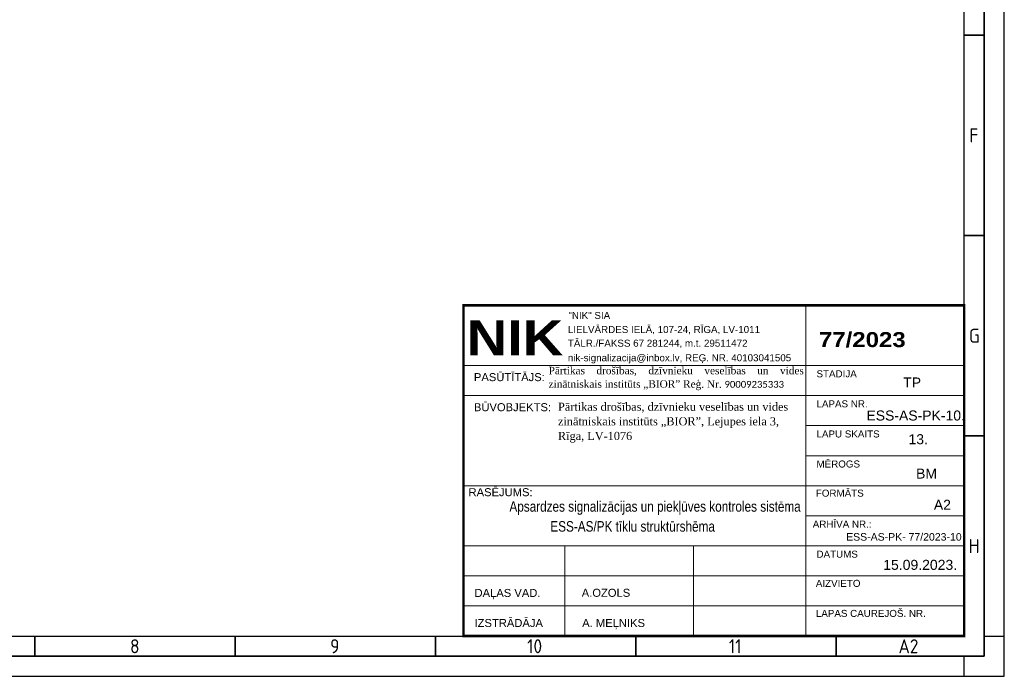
# Model space of a CAD drawing. Header units: millimetres. Extents: x -1662057 to -197461, y -941126 to 63888.
# Tile 26 of 209: x -1581906 to -1548560, y -779078 to -756842. Entities that reach past the tile are written whole.
import ezdxf

# ---------------------------------------------------------------- set-up
doc = ezdxf.new("R2010")
doc.units = ezdxf.units.MM
for name, color, linetype, lineweight in [('00_rāmis', 7, 'CONTINUOUS', 18), ('00_text_rakstlaukums', 7, 'CONTINUOUS', 18), ('00_tieva', 7, 'CONTINUOUS', 15), ('Titlebox', 7, 'CONTINUOUS', 9)]:
    doc.layers.add(name, color=color, linetype=linetype, lineweight=lineweight)
doc.layers.add('PDF_Geometry', color=7, linetype='CONTINUOUS')
doc.layers.add('Rasējuma lapa', color=7, linetype='CONTINUOUS')
doc.styles.add('Arial_baltic', font='arial.ttf')
doc.styles.add('Bold', font='ariblk.ttf', dxfattribs={"height": 60})
doc.styles.add('Calibri', font='calibri.ttf')
doc.styles.add('ISO', font='iso')

# ---------------------------------------------------------------- blocks, each defined once
blk = doc.blocks.new('A2_L')
at = {"layer": 'Rasējuma lapa'}
for p, q in [((0, 0), (0, 420)), ((-5, 10), (0, 10)), ((-10, 0), (-10, 5)), ((-594, 0), (0, 0))]:
    blk.add_line(p, q, dxfattribs=at)
at = {"layer": 'Rasējuma lapa', "lineweight": 35}
for p, q in [((-5, 5), (-5, 415)), ((-5, 160), (-10, 160)), ((-5, 110), (-10, 110)), ((-5, 60), (-10, 60)), ((-242, 5), (-242, 10)), ((-192, 5), (-192, 10)), ((-142, 5), (-142, 10)), ((-92, 5), (-92, 10)), ((-42, 5), (-42, 10)), ((-579, 5), (-5, 5))]:
    blk.add_line(p, q, dxfattribs=at)
at = {"layer": 'Rasējuma lapa', "lineweight": 30}
for p, q in [((-10, 10), (-10, 410)), ((-574, 10), (-10, 10))]:
    blk.add_line(p, q, dxfattribs=at)
at = {"layer": 'Rasējuma lapa', "style": 'ISO'}
for s, p in [('F', (-8.72, 133.25)), ('G', (-8.81, 83.25)), ('H', (-8.9, 30.75)), ('8', (-218.23, 5.75)), ('9', (-168.28, 5.75)), ('10', (-119.1, 5.75)), ('11', (-68.75, 5.75)), ('A2', (-26.41, 5.75))]:
    blk.add_text(s, height=3.5, dxfattribs=at).set_placement(p)
blk = doc.blocks.new('*U1302')
at = {"layer": 'Rasējuma lapa'}
blk.add_blockref('A2_L', (0, 0), dxfattribs=at)

msp = doc.modelspace()

# ---------------------------------------------------------------- linework, layer by layer
at = {"layer": '00_rāmis'}
for p, q in [((-1549919.12547, -766516.72257), (-1566878.21689, -766516.72252)), ((-1549919.12232, -766516.72257), (-1566878.21374, -766516.72252))]:
    msp.add_line(p, q, dxfattribs=at)
at = {"layer": '00_rāmis', "const_width": 84.79564}
msp.add_lwpolyline([(-1566878.22424, -777713.79019), (-1549919.12232, -777713.79019), (-1549919.12232, -766516.72257), (-1566878.22424, -766516.72257)], close=True, dxfattribs=at)
at = {"layer": '00_tieva'}
for p, q in [((-1555277.78495, -777713.79247), (-1555277.78495, -766516.72252)), ((-1549919.12547, -768552.64209), (-1566878.21565, -768552.62639)), ((-1555277.79416, -777713.79247), (-1555277.79416, -768552.64209)), ((-1566878.2166, -769571.31008), (-1549919.13468, -769571.31008)), ((-1549919.12547, -770589.68687), (-1555277.79416, -770589.68685)), ((-1555277.79416, -771608.35981), (-1549919.13468, -771608.35981)), ((-1549919.12547, -772625.60638), (-1566878.22027, -772625.60633)), ((-1555277.79416, -773644.27932), (-1549919.13468, -773644.27932)), ((-1566878.22171, -774661.52584), (-1549919.12547, -774661.52589)), ((-1566878.22171, -774661.52584), (-1549919.12547, -774661.52589)), ((-1563446.57429, -777713.79086), (-1563446.57429, -774661.52584)), ((-1559083.42822, -777713.79199), (-1559083.42822, -774661.52584)), ((-1555548.1696, -775679.05769), (-1566878.22248, -775679.05769)), ((-1566878.22171, -775679.05769), (-1549919.12547, -775679.05774)), ((-1555548.1696, -775679.05769), (-1566742.54485, -775679.05769)), ((-1555548.1696, -776696.58954), (-1566878.22248, -776696.58954)), ((-1549919.12547, -776696.58959), (-1566742.54485, -776696.58954))]:
    msp.add_line(p, q, dxfattribs=at)
at = {"layer": 'PDF_Geometry', "lineweight": 9}
msp.add_lwpolyline([(-1566528.86065, -766497.91392), (-1549916.38746, -766497.91392)], dxfattribs=at)

# ---------------------------------------------------------------- block references
at = {"layer": 'Rasējuma lapa', "xscale": 135.6730224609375, "yscale": 135.6730224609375, "zscale": 135.6730224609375}
msp.add_blockref('*U1302', (-1548560.09211, -779077.99725), dxfattribs=at)

# ---------------------------------------------------------------- texts
at = {"layer": '00_rāmis'}
for s, height, style, p in [('"NIK" SIA', 237.444202, 'Arial_baltic', (-1563322.57202, -766976.1579)), ('LIELVĀRDES IELĀ, 107-24, RĪGA, LV-1011', 237.4442015, 'Arial_baltic', (-1563341.08662, -767452.7243)), ('77/2023', 508.773834, 'Bold', (-1554839.50599, -767930.73434)), ('TĀLR./FAKSS 67 281244, m.t. 29511472', 237.4442015, 'Arial_baltic', (-1563341.08662, -767916.71007)), ('nik-signalizacija@inbox.lv, REĢ. NR. 40103041505', 237.4442015, 'Arial_baltic', (-1563341.08662, -768409.93667)), ('PASŪTĪTĀJS:', 271.3460449, 'Arial_baltic', (-1566522.8203, -769082.45368)), ('PASŪTĪTĀJS:', 271.3460449, 'Arial_baltic', (-1566522.81109, -769082.45368)), ('STADIJA', 237.444202, 'Arial_baltic', (-1554920.44295, -768952.65724)), ('TP', 338.3346, 'Arial_baltic', (-1551984.21262, -769297.1277)), ('BŪVOBJEKTS:', 271.3460449, 'Arial_baltic', (-1566522.81006, -770100.82551)), ('LAPAS NR.', 237.444202, 'Arial_baltic', (-1554920.44295, -769970.18909)), ('ESS-AS-PK-10. ', 338.3345998, 'Arial_baltic', (-1553229.62307, -770415.24421)), ('LAPU SKAITS', 237.4442015, 'Arial_baltic', (-1554920.44295, -770989.70697)), ('13.', 338.3346, 'Arial_baltic', (-1551805.10739, -771217.77662)), ('MĒROGS', 237.444202, 'Arial_baltic', (-1554920.44295, -772007.52409)), ('BM', 339.182556, 'Arial_baltic', (-1551549.73614, -772382.56589)), ('RASĒJUMS:', 271.346045, 'Arial_baltic', (-1566705.01511, -772979.08013)), ('FORMĀTS', 237.444202, 'Arial_baltic', (-1554943.07561, -772994.48439)), ('A2', 339.182556, 'Arial_baltic', (-1550946.57305, -773439.27126)), ('ARHĪVA NR.:', 237.4442015, 'Arial_baltic', (-1555046.59928, -774042.9875)), ('ESS-AS-PK- 77/2023-10', 254.3869171, 'Arial_baltic', (-1553915.67862, -774483.3919)), ('DATUMS', 237.444202, 'Arial_baltic', (-1554920.44201, -775060.78773)), ('15.09.2023.', 339.1825562, 'Arial_baltic', (-1552660.61783, -775473.0422)), ('AIZVIETO', 237.444202, 'Arial_baltic', (-1554942.91197, -776048.69367)), ('DAĻAS VAD.', 271.346045, 'Arial_baltic', (-1566501.96272, -776390.42437)), ('A.OZOLS', 271.346045, 'Arial_baltic', (-1562871.86108, -776385.69444)), ('LAPAS CAUREJOŠ. NR.', 237.4442015, 'Arial_baltic', (-1554942.91254, -777066.38389)), ('IZSTRĀDĀJA', 271.346045, 'Arial_baltic', (-1566501.96272, -777407.9562)), ('A. MEĻNIKS', 271.346045, 'Arial_baltic', (-1562855.19803, -777407.95688))]:
    msp.add_text(s, height=height, dxfattribs=dict(at, style=style)).set_placement(p)
at = {"layer": '00_rāmis', "color": 5, "style": 'Bold'}
msp.add_text('NIK', height=1187.138947, dxfattribs=at).set_placement((-1566768.23078, -768209.14675))
at = {"layer": '00_text_rakstlaukums', "style": 'Arial_baltic', "width": 0.8}
for s, p in [('Apsardzes signalizācijas un piekļūves kontroles sistēma', (-1565319.99307, -773504.09133)), ('ESS-AS/PK tīklu struktūrshēma', (-1563934.48389, -774179.5925))]:
    msp.add_text(s, height=356.141684, dxfattribs=at).set_placement(p)
at = {"layer": 'Titlebox', "attachment_point": 1, "style": 'Calibri'}
for s, insert, char_height, width in [('\\pxa0.66667,sm1.07917,qj;{\\fTimes New Roman|b0|i0|c186|p18;Pārtikas drošības, dzīvnieku veselības un vides zinātniskais institūts „BIOR” Reģ. Nr. \\fCalibri|b0|i0|c0|p34;\\H0.91667x;90009235333}', (-1563993.66195, -768597.94374), 253.125, 8617.8480245), ('\\pxa0.66667,sm1.07917;{\\fTimes New Roman|b0|i0|c186|p18;\\H0.91667x;Pārtikas drošības, dzīvnieku veselības un vides zinātniskais institūts „BIOR”, \\fTimes New Roman|b0|i0|c0|p18;Lejupes iela 3, \\fTimes New Roman|b0|i0|c186|p18;\\PRīga, \\fTimes New Roman|b0|i0|c0|p18;LV-1076\\fCalibri|b0|i0|c0|p34;\\P\\pa0.25,s*,ql;\\fTimes New Roman|b0|i0|c0|p18; }', (-1563675.92886, -769810.61922), 300, 8475.0517374)]:
    msp.add_mtext(s, dxfattribs=dict(at, insert=insert, char_height=char_height, width=width))

doc.saveas('drawing.dxf')
